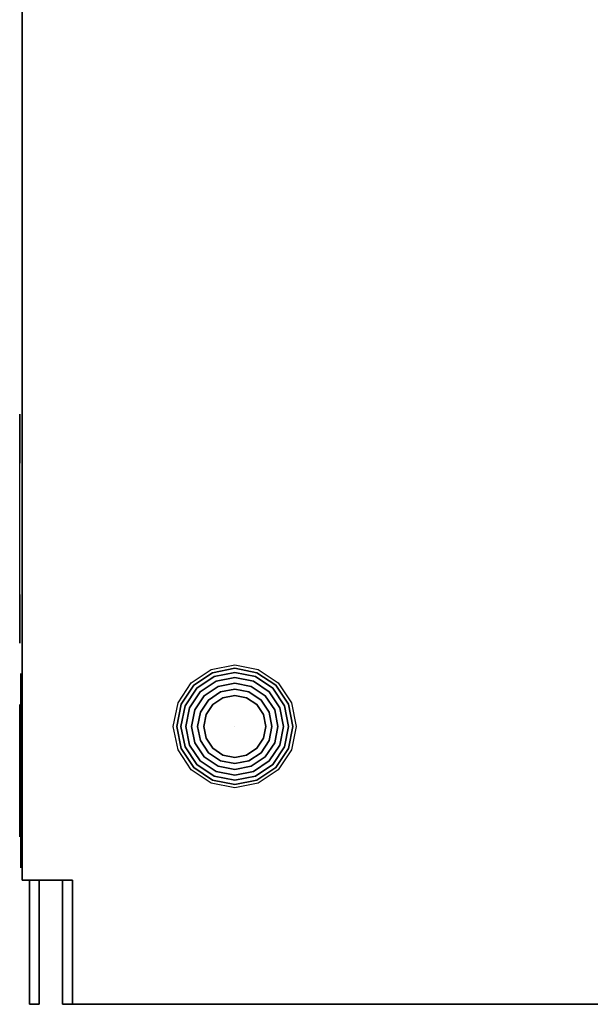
# Model space of a CAD drawing. Header units: millimetres. Extents: x -399 to 408, y -383 to 469.
# Tile 1 of 16: x -399 to -169, y -382 to 15. Entities that reach past the tile are written whole.
import ezdxf

# ---------------------------------------------------------------- set-up
doc = ezdxf.new("R2010")
doc.units = ezdxf.units.MM
doc.layers.add('KF_SEQ_10_B_SPEAKDETAIL', color=250, linetype='Continuous')
doc.layers.add('KF_SEQ_10_B_SPEAKER', color=253, linetype='Continuous')

# ---------------------------------------------------------------- blocks, each defined once
blk = doc.blocks.new('KF_SEQ_10_B')
at = {"layer": 'KF_SEQ_10_B_SPEAKDETAIL', "color": 252}
for points, invisible_edges in [([(-399, -144.21, 120.23), (-399, -144.42, 124.54), (-399, -148.26, 126.31), (-399, -150.49, 124.07)], 14), ([(-399, -145.43, 116.09), (-399, -144.21, 120.23), (-399, -150.49, 124.07), (-399, -152.72, 121.84)], 14), ([(-399, -144.21, 189.77), (-399, -145.43, 193.91), (-399, -152.72, 188.16), (-399, -150.49, 185.93)], 14), ([(-399, -144.42, 185.46), (-399, -144.21, 189.77), (-399, -150.49, 185.93), (-399, -148.26, 183.69)], 14), ([(-399, -144.21, -189.77), (-399, -144.42, -185.46), (-399, -148.26, -183.69), (-399, -150.49, -185.93)], 14), ([(-399, -145.43, -193.91), (-399, -144.21, -189.77), (-399, -150.49, -185.93), (-399, -152.72, -188.16)], 14), ([(-399, -144.21, -120.23), (-399, -145.43, -116.09), (-399, -152.72, -121.84), (-399, -150.49, -124.07)], 14), ([(-399, -144.42, -124.54), (-399, -144.21, -120.23), (-399, -150.49, -124.07), (-399, -148.26, -126.31)], 14), ([(-399, -144.42, 124.54), (-399, -146.02, 128.54), (-399, -146.02, 128.54), (-399, -148.26, 126.31)], 14), ([(-399, -146.02, 181.46), (-399, -144.42, 185.46), (-399, -148.26, 183.69), (-399, -146.02, 181.46)], 14), ([(-399, -144.42, -185.46), (-399, -146.02, -181.46), (-399, -146.02, -181.46), (-399, -148.26, -183.69)], 14), ([(-399, -146.02, -128.54), (-399, -144.42, -124.54), (-399, -148.26, -126.31), (-399, -146.02, -128.54)], 14), ([(-399, -147.93, 112.57), (-399, -145.43, 116.09), (-399, -152.72, 121.84), (-399, -154.96, 119.6)], 14), ([(-399, -145.43, 193.91), (-399, -147.93, 197.43), (-399, -154.96, 190.4), (-399, -152.72, 188.16)], 14), ([(-399, -147.93, -197.43), (-399, -145.43, -193.91), (-399, -152.72, -188.16), (-399, -154.96, -190.4)], 14), ([(-399, -145.43, -116.09), (-399, -147.93, -112.57), (-399, -154.96, -119.6), (-399, -152.72, -121.84)], 14), ([(-399, -170.22, 113.24), (-399, -163.89, 110.67), (-399, -146.02, 128.54), (-399, -157.11, 128.54)], 14), ([(-399, -170.22, 196.76), (-399, -163.89, 199.33), (-399, -146.02, 181.46), (-399, -157.11, 181.46)], 14), ([(-399, -234.68, 128.54), (-399, -232.11, 134.87), (-399, -148.59, 134.87), (-399, -146.02, 128.54)], 10), ([(-399, -232.11, 175.13), (-399, -234.68, 181.46), (-399, -146.02, 181.46), (-399, -148.59, 175.13)], 10), ([(-399, -170.22, -196.76), (-399, -163.89, -199.33), (-399, -146.02, -181.46), (-399, -157.11, -181.46)], 14), ([(-399, -170.22, -113.24), (-399, -163.89, -110.67), (-399, -146.02, -128.54), (-399, -157.11, -128.54)], 14), ([(-399, -234.68, -181.46), (-399, -232.11, -175.13), (-399, -148.59, -175.13), (-399, -146.02, -181.46)], 10), ([(-399, -232.11, -134.87), (-399, -234.68, -128.54), (-399, -146.02, -128.54), (-399, -148.59, -134.87)], 10), ([(-399, -151.44, 110.07), (-399, -147.93, 112.57), (-399, -154.96, 119.6), (-399, -157.19, 117.37)], 14), ([(-399, -147.93, 197.43), (-399, -151.44, 199.93), (-399, -157.19, 192.63), (-399, -154.96, 190.4)], 14), ([(-399, -151.44, -199.93), (-399, -147.93, -197.43), (-399, -154.96, -190.4), (-399, -157.19, -192.63)], 14), ([(-399, -147.93, -112.57), (-399, -151.44, -110.07), (-399, -157.19, -117.37), (-399, -154.96, -119.6)], 14), ([(-399, -232.11, 134.87), (-399, -230.25, 141.44), (-399, -150.45, 141.44), (-399, -148.59, 134.87)], 10), ([(-399, -230.25, 168.56), (-399, -232.11, 175.13), (-399, -148.59, 175.13), (-399, -150.45, 168.56)], 10), ([(-399, -232.11, -175.13), (-399, -230.25, -168.56), (-399, -150.45, -168.56), (-399, -148.59, -175.13)], 10), ([(-399, -230.25, -141.44), (-399, -232.11, -134.87), (-399, -148.59, -134.87), (-399, -150.45, -141.44)], 10), ([(-399, -230.25, 141.44), (-399, -229.13, 148.18), (-399, -151.58, 148.18), (-399, -150.45, 141.44)], 10), ([(-399, -229.13, 161.82), (-399, -230.25, 168.56), (-399, -150.45, 168.56), (-399, -151.58, 161.82)], 10), ([(-399, -230.25, -168.56), (-399, -229.13, -161.82), (-399, -151.58, -161.82), (-399, -150.45, -168.56)], 10), ([(-399, -229.13, -148.18), (-399, -230.25, -141.44), (-399, -150.45, -141.44), (-399, -151.58, -148.18)], 10), ([(-399, -155.58, 108.86), (-399, -151.44, 110.07), (-399, -157.19, 117.37), (-399, -159.43, 115.14)], 14), ([(-399, -151.44, 199.93), (-399, -155.58, 201.14), (-399, -159.43, 194.86), (-399, -157.19, 192.63)], 14), ([(-399, -155.58, -201.14), (-399, -151.44, -199.93), (-399, -157.19, -192.63), (-399, -159.43, -194.86)], 14), ([(-399, -151.44, -110.07), (-399, -155.58, -108.86), (-399, -159.43, -115.14), (-399, -157.19, -117.37)], 14), ([(-399, -228.75, 155), (-399, -229.13, 161.82), (-399, -151.58, 161.82), (-399, -151.95, 155)], 10), ([(-399, -229.13, 148.18), (-399, -228.75, 155), (-399, -151.95, 155), (-399, -151.58, 148.18)], 10), ([(-399, -228.75, -155), (-399, -229.13, -148.18), (-399, -151.58, -148.18), (-399, -151.95, -155)], 10), ([(-399, -229.13, -161.82), (-399, -228.75, -155), (-399, -151.95, -155), (-399, -151.58, -161.82)], 10), ([(-399, -159.89, 109.06), (-399, -155.58, 108.86), (-399, -159.43, 115.14), (-399, -161.66, 112.9)], 14), ([(-399, -155.58, 201.14), (-399, -159.89, 200.94), (-399, -161.66, 197.1), (-399, -159.43, 194.86)], 14), ([(-399, -159.89, -200.94), (-399, -155.58, -201.14), (-399, -159.43, -194.86), (-399, -161.66, -197.1)], 14), ([(-399, -155.58, -108.86), (-399, -159.89, -109.06), (-399, -161.66, -112.9), (-399, -159.43, -115.14)], 14), ([(-399, -176.8, 115.1), (-399, -170.22, 113.24), (-399, -157.11, 128.54), (-399, -168.19, 128.54)], 14), ([(-399, -176.8, 194.9), (-399, -170.22, 196.76), (-399, -157.11, 181.46), (-399, -168.19, 181.46)], 14), ([(-399, -176.8, -194.9), (-399, -170.22, -196.76), (-399, -157.11, -181.46), (-399, -168.19, -181.46)], 14), ([(-399, -176.8, -115.1), (-399, -170.22, -113.24), (-399, -157.11, -128.54), (-399, -168.19, -128.54)], 14), ([(-399, -163.89, 110.67), (-399, -159.89, 109.06), (-399, -161.66, 112.9), (-399, -163.89, 110.67)], 14), ([(-399, -159.89, 200.94), (-399, -163.89, 199.33), (-399, -163.89, 199.33), (-399, -161.66, 197.1)], 14), ([(-399, -163.89, -199.33), (-399, -159.89, -200.94), (-399, -161.66, -197.1), (-399, -163.89, -199.33)], 14), ([(-399, -159.89, -109.06), (-399, -163.89, -110.67), (-399, -163.89, -110.67), (-399, -161.66, -112.9)], 14), ([(-399, -183.53, 116.22), (-399, -176.8, 115.1), (-399, -168.19, 128.54), (-399, -179.27, 128.54)], 14), ([(-399, -183.53, 193.78), (-399, -176.8, 194.9), (-399, -168.19, 181.46), (-399, -179.27, 181.46)], 14), ([(-399, -183.53, -193.78), (-399, -176.8, -194.9), (-399, -168.19, -181.46), (-399, -179.27, -181.46)], 14), ([(-399, -183.53, -116.22), (-399, -176.8, -115.1), (-399, -168.19, -128.54), (-399, -179.27, -128.54)], 14), ([(-399, -190.35, 116.6), (-399, -183.53, 116.22), (-399, -179.27, 128.54), (-399, -190.35, 128.54)], 14), ([(-399, -190.35, 193.4), (-399, -183.53, 193.78), (-399, -179.27, 181.46), (-399, -190.35, 181.46)], 14), ([(-399, -190.35, -193.4), (-399, -183.53, -193.78), (-399, -179.27, -181.46), (-399, -190.35, -181.46)], 14), ([(-399, -190.35, -116.6), (-399, -183.53, -116.22), (-399, -179.27, -128.54), (-399, -190.35, -128.54)], 14), ([(-399, -197.17, 116.22), (-399, -190.35, 116.6), (-399, -190.35, 128.54), (-399, -201.44, 128.54)], 14), ([(-399, -197.17, 193.78), (-399, -190.35, 193.4), (-399, -190.35, 181.46), (-399, -201.44, 181.46)], 14), ([(-399, -197.17, -193.78), (-399, -190.35, -193.4), (-399, -190.35, -181.46), (-399, -201.44, -181.46)], 14), ([(-399, -197.17, -116.22), (-399, -190.35, -116.6), (-399, -190.35, -128.54), (-399, -201.44, -128.54)], 14), ([(-399, -203.91, 115.1), (-399, -197.17, 116.22), (-399, -201.44, 128.54), (-399, -212.52, 128.54)], 14), ([(-399, -203.91, 194.9), (-399, -197.17, 193.78), (-399, -201.44, 181.46), (-399, -212.52, 181.46)], 14), ([(-399, -203.91, -194.9), (-399, -197.17, -193.78), (-399, -201.44, -181.46), (-399, -212.52, -181.46)], 14), ([(-399, -203.91, -115.1), (-399, -197.17, -116.22), (-399, -201.44, -128.54), (-399, -212.52, -128.54)], 14), ([(-399, -210.49, 113.24), (-399, -203.91, 115.1), (-399, -212.52, 128.54), (-399, -223.6, 128.54)], 14), ([(-399, -210.49, 196.76), (-399, -203.91, 194.9), (-399, -212.52, 181.46), (-399, -223.6, 181.46)], 14), ([(-399, -210.49, -196.76), (-399, -203.91, -194.9), (-399, -212.52, -181.46), (-399, -223.6, -181.46)], 14), ([(-399, -210.49, -113.24), (-399, -203.91, -115.1), (-399, -212.52, -128.54), (-399, -223.6, -128.54)], 14), ([(-399, -216.82, 110.67), (-399, -210.49, 113.24), (-399, -223.6, 128.54), (-399, -234.68, 128.54)], 14), ([(-399, -216.82, 199.33), (-399, -210.49, 196.76), (-399, -223.6, 181.46), (-399, -234.68, 181.46)], 14), ([(-399, -216.82, -199.33), (-399, -210.49, -196.76), (-399, -223.6, -181.46), (-399, -234.68, -181.46)], 14), ([(-399, -216.82, -110.67), (-399, -210.49, -113.24), (-399, -223.6, -128.54), (-399, -234.68, -128.54)], 14), ([(-399, -220.82, 109.06), (-399, -216.82, 110.67), (-399, -216.82, 110.67), (-399, -219.05, 112.9)], 14), ([(-399, -216.82, 199.33), (-399, -220.82, 200.94), (-399, -219.05, 197.1), (-399, -216.82, 199.33)], 14), ([(-399, -220.82, -200.94), (-399, -216.82, -199.33), (-399, -216.82, -199.33), (-399, -219.05, -197.1)], 14), ([(-399, -216.82, -110.67), (-399, -220.82, -109.06), (-399, -219.05, -112.9), (-399, -216.82, -110.67)], 14), ([(-399, -225.13, 108.86), (-399, -220.82, 109.06), (-399, -219.05, 112.9), (-399, -221.28, 115.14)], 14), ([(-399, -220.82, 200.94), (-399, -225.13, 201.14), (-399, -221.28, 194.86), (-399, -219.05, 197.1)], 14), ([(-399, -225.13, -201.14), (-399, -220.82, -200.94), (-399, -219.05, -197.1), (-399, -221.28, -194.86)], 14), ([(-399, -220.82, -109.06), (-399, -225.13, -108.86), (-399, -221.28, -115.14), (-399, -219.05, -112.9)], 14), ([(-399, -229.27, 110.07), (-399, -225.13, 108.86), (-399, -221.28, 115.14), (-399, -223.52, 117.37)], 14), ([(-399, -225.13, 201.14), (-399, -229.27, 199.93), (-399, -223.52, 192.63), (-399, -221.28, 194.86)], 14), ([(-399, -229.27, -199.93), (-399, -225.13, -201.14), (-399, -221.28, -194.86), (-399, -223.52, -192.63)], 14), ([(-399, -225.13, -108.86), (-399, -229.27, -110.07), (-399, -223.52, -117.37), (-399, -221.28, -115.14)], 14), ([(-399, -232.78, 112.57), (-399, -229.27, 110.07), (-399, -223.52, 117.37), (-399, -225.75, 119.6)], 14), ([(-399, -229.27, 199.93), (-399, -232.78, 197.43), (-399, -225.75, 190.4), (-399, -223.52, 192.63)], 14), ([(-399, -232.78, -197.43), (-399, -229.27, -199.93), (-399, -223.52, -192.63), (-399, -225.75, -190.4)], 14), ([(-399, -229.27, -110.07), (-399, -232.78, -112.57), (-399, -225.75, -119.6), (-399, -223.52, -117.37)], 14), ([(-399, -235.28, 116.09), (-399, -232.78, 112.57), (-399, -225.75, 119.6), (-399, -227.98, 121.84)], 14), ([(-399, -232.78, 197.43), (-399, -235.28, 193.91), (-399, -227.98, 188.16), (-399, -225.75, 190.4)], 14), ([(-399, -235.28, -193.91), (-399, -232.78, -197.43), (-399, -225.75, -190.4), (-399, -227.98, -188.16)], 14), ([(-399, -232.78, -112.57), (-399, -235.28, -116.09), (-399, -227.98, -121.84), (-399, -225.75, -119.6)], 14), ([(-399, -236.5, 120.23), (-399, -235.28, 116.09), (-399, -227.98, 121.84), (-399, -230.22, 124.07)], 14), ([(-399, -235.28, 193.91), (-399, -236.5, 189.77), (-399, -230.22, 185.93), (-399, -227.98, 188.16)], 14), ([(-399, -236.5, -189.77), (-399, -235.28, -193.91), (-399, -227.98, -188.16), (-399, -230.22, -185.93)], 14), ([(-399, -235.28, -116.09), (-399, -236.5, -120.23), (-399, -230.22, -124.07), (-399, -227.98, -121.84)], 14), ([(-399, -236.29, 124.54), (-399, -236.5, 120.23), (-399, -230.22, 124.07), (-399, -232.45, 126.31)], 14), ([(-399, -236.5, 189.77), (-399, -236.29, 185.46), (-399, -232.45, 183.69), (-399, -230.22, 185.93)], 14), ([(-399, -236.29, -185.46), (-399, -236.5, -189.77), (-399, -230.22, -185.93), (-399, -232.45, -183.69)], 14), ([(-399, -236.5, -120.23), (-399, -236.29, -124.54), (-399, -232.45, -126.31), (-399, -230.22, -124.07)], 14), ([(-399, -234.68, 128.54), (-399, -236.29, 124.54), (-399, -232.45, 126.31), (-399, -234.68, 128.54)], 14), ([(-399, -236.29, 185.46), (-399, -234.68, 181.46), (-399, -234.68, 181.46), (-399, -232.45, 183.69)], 14), ([(-399, -234.68, -181.46), (-399, -236.29, -185.46), (-399, -232.45, -183.69), (-399, -234.68, -181.46)], 14), ([(-399, -236.29, -124.54), (-399, -234.68, -128.54), (-399, -234.68, -128.54), (-399, -232.45, -126.31)], 14), ([(-398.5, -249.21, 159.37), (-398.5, -249.21, 150.62), (-398.5, -248.69, 154.99)], 5), ([(-398.5, -249.21, -150.62), (-398.5, -249.21, -159.37), (-398.5, -248.69, -154.99)], 5), ([(-398.5, -250.74, 163.5), (-398.5, -250.74, 146.48), (-398.5, -249.21, 150.62), (-398.5, -249.21, 159.37)], 5), ([(-398.5, -250.74, -146.48), (-398.5, -250.74, -163.5), (-398.5, -249.21, -159.37), (-398.5, -249.21, -150.62)], 5), ([(-398.5, -252.83, 167.39), (-398.5, -252.83, 142.59), (-398.5, -250.74, 146.48), (-398.5, -250.74, 163.5)], 5), ([(-398.5, -252.83, -142.59), (-398.5, -252.83, -167.39), (-398.5, -250.74, -163.5), (-398.5, -250.74, -146.48)], 5), ([(-398.5, -255.33, 171.03), (-398.5, -255.33, 138.95), (-398.5, -252.83, 142.59), (-398.5, -252.83, 167.39)], 5), ([(-398.5, -255.33, -138.95), (-398.5, -255.33, -171.03), (-398.5, -252.83, -167.39), (-398.5, -252.83, -142.59)], 5), ([(-398.5, -258.2, 174.38), (-398.5, -258.2, 135.6), (-398.5, -255.33, 138.95), (-398.5, -255.33, 171.03)], 5), ([(-398.5, -258.2, -135.6), (-398.5, -258.2, -174.38), (-398.5, -255.33, -171.03), (-398.5, -255.33, -138.95)], 5), ([(-398.5, -261.42, 177.41), (-398.5, -261.42, 132.58), (-398.5, -258.2, 135.6), (-398.5, -258.2, 174.38)], 5), ([(-398.5, -261.42, -132.58), (-398.5, -261.42, -177.41), (-398.5, -258.2, -174.38), (-398.5, -258.2, -135.6)], 5), ([(-398.5, -264.94, 180.07), (-398.5, -264.94, 129.92), (-398.5, -261.42, 132.58), (-398.5, -261.42, 177.41)], 5), ([(-398.5, -264.94, -129.92), (-398.5, -264.94, -180.07), (-398.5, -261.42, -177.41), (-398.5, -261.42, -132.58)], 5), ([(-398.5, -268.73, 182.33), (-398.5, -268.73, 127.65), (-398.5, -264.94, 129.92), (-398.5, -264.94, 180.07)], 5), ([(-398.5, -268.73, -127.65), (-398.5, -268.73, -182.33), (-398.5, -264.94, -180.07), (-398.5, -264.94, -129.92)], 5), ([(-398.5, -272.74, 184.17), (-398.5, -272.74, 125.81), (-398.5, -268.73, 127.65), (-398.5, -268.73, 182.33)], 5), ([(-398.5, -272.74, -125.81), (-398.5, -272.74, -184.17), (-398.5, -268.73, -182.33), (-398.5, -268.73, -127.65)], 5), ([(-398.5, -276.93, 185.58), (-398.5, -276.93, 124.41), (-398.5, -272.74, 125.81), (-398.5, -272.74, 184.17)], 5), ([(-398.5, -276.93, -124.41), (-398.5, -276.93, -185.58), (-398.5, -272.74, -184.17), (-398.5, -272.74, -125.81)], 5), ([(-398.5, -281.24, 186.52), (-398.5, -281.24, 123.46), (-398.5, -276.93, 124.41), (-398.5, -276.93, 185.58)], 5), ([(-398.5, -281.24, -123.46), (-398.5, -281.24, -186.52), (-398.5, -276.93, -185.58), (-398.5, -276.93, -124.41)], 5), ([(-398.5, -285.63, 187), (-398.5, -285.63, 122.99), (-398.5, -281.24, 123.46), (-398.5, -281.24, 186.52)], 5), ([(-398.5, -285.63, -122.99), (-398.5, -285.63, -187), (-398.5, -281.24, -186.52), (-398.5, -281.24, -123.46)], 5), ([(-398.5, -290.05, 187), (-398.5, -290.05, 122.99), (-398.5, -285.63, 122.99), (-398.5, -285.63, 187)], 5), ([(-398.5, -290.05, -122.99), (-398.5, -290.05, -187), (-398.5, -285.63, -187), (-398.5, -285.63, -122.99)], 5), ([(-398.5, -294.43, 186.52), (-398.5, -294.43, 123.46), (-398.5, -290.05, 122.99), (-398.5, -290.05, 187)], 5), ([(-398.5, -294.43, -123.46), (-398.5, -294.43, -186.52), (-398.5, -290.05, -187), (-398.5, -290.05, -122.99)], 5), ([(-398.5, -298.75, 185.58), (-398.5, -298.75, 124.41), (-398.5, -294.43, 123.46), (-398.5, -294.43, 186.52)], 5), ([(-398.5, -298.75, -124.41), (-398.5, -298.75, -185.58), (-398.5, -294.43, -186.52), (-398.5, -294.43, -123.46)], 5), ([(-398.5, -302.93, 184.17), (-398.5, -302.93, 125.81), (-398.5, -298.75, 124.41), (-398.5, -298.75, 185.58)], 5), ([(-398.5, -302.93, -125.81), (-398.5, -302.93, -184.17), (-398.5, -298.75, -185.58), (-398.5, -298.75, -124.41)], 5), ([(-398.5, -306.94, 182.33), (-398.5, -306.94, 127.65), (-398.5, -302.93, 125.81), (-398.5, -302.93, 184.17)], 5), ([(-398.5, -306.94, -127.65), (-398.5, -306.94, -182.33), (-398.5, -302.93, -184.17), (-398.5, -302.93, -125.81)], 5), ([(-398.5, -310.73, 180.07), (-398.5, -310.73, 129.92), (-398.5, -306.94, 127.65), (-398.5, -306.94, 182.33)], 5), ([(-398.5, -310.73, -129.92), (-398.5, -310.73, -180.07), (-398.5, -306.94, -182.33), (-398.5, -306.94, -127.65)], 5), ([(-398.5, -314.26, 177.41), (-398.5, -314.26, 132.58), (-398.5, -310.73, 129.92), (-398.5, -310.73, 180.07)], 5), ([(-398.5, -314.26, -132.58), (-398.5, -314.26, -177.41), (-398.5, -310.73, -180.07), (-398.5, -310.73, -129.92)], 5), ([(-398.5, -317.48, 174.38), (-398.5, -317.48, 135.6), (-398.5, -314.26, 132.58), (-398.5, -314.26, 177.41)], 5), ([(-398.5, -317.48, -135.6), (-398.5, -317.48, -174.38), (-398.5, -314.26, -177.41), (-398.5, -314.26, -132.58)], 5), ([(-398.5, -320.35, 171.03), (-398.5, -320.35, 138.95), (-398.5, -317.48, 135.6), (-398.5, -317.48, 174.38)], 5), ([(-398.5, -320.35, -138.95), (-398.5, -320.35, -171.03), (-398.5, -317.48, -174.38), (-398.5, -317.48, -135.6)], 5), ([(-398.5, -322.85, 167.39), (-398.5, -322.85, 142.59), (-398.5, -320.35, 138.95), (-398.5, -320.35, 171.03)], 5), ([(-398.5, -322.85, -142.59), (-398.5, -322.85, -167.39), (-398.5, -320.35, -171.03), (-398.5, -320.35, -138.95)], 5), ([(-398.5, -324.94, 163.5), (-398.5, -324.94, 146.48), (-398.5, -322.85, 142.59), (-398.5, -322.85, 167.39)], 5), ([(-398.5, -324.94, -146.48), (-398.5, -324.94, -163.5), (-398.5, -322.85, -167.39), (-398.5, -322.85, -142.59)], 5), ([(-398.5, -326.46, 159.37), (-398.5, -326.46, 150.62), (-398.5, -324.94, 146.48), (-398.5, -324.94, 163.5)], 5), ([(-398.5, -326.46, -150.62), (-398.5, -326.46, -159.37), (-398.5, -324.94, -163.5), (-398.5, -324.94, -146.48)], 5), ([(-398.5, -326.99, 154.99), (-398.5, -326.46, 150.62), (-398.5, -326.46, 159.37)], 2), ([(-398.5, -326.99, -154.99), (-398.5, -326.46, -159.37), (-398.5, -326.46, -150.62)], 2)]:
    blk.add_3dface(points, dxfattribs=dict(at, invisible_edges=invisible_edges))
at = {"layer": 'KF_SEQ_10_B_SPEAKDETAIL'}
for points, invisible_edges in [([(-321.77, -247.13, -235), (-312.3, -245.24, -235), (-312.3, -246.59, -237.13), (-321.26, -248.37, -237.13)], 10), ([(-312.3, -245.24, -235), (-302.83, -247.13, -235), (-303.34, -248.37, -237.13), (-312.3, -246.59, -237.13)], 10), ([(-329.81, -252.49, -235), (-321.77, -247.13, -235), (-321.26, -248.37, -237.13), (-328.85, -253.45, -237.13)], 10), ([(-328.85, -253.45, -237.13), (-321.26, -248.37, -237.13), (-320.6, -249.95, -238.97), (-327.65, -254.65, -238.97)], 10), ([(-327.65, -254.65, -238.97), (-320.6, -249.95, -238.97), (-319.83, -251.81, -240.48), (-326.22, -256.08, -240.48)], 10), ([(-321.26, -248.37, -237.13), (-312.3, -246.59, -237.13), (-312.3, -248.3, -238.97), (-320.6, -249.95, -238.97)], 10), ([(-320.6, -249.95, -238.97), (-312.3, -248.3, -238.97), (-312.3, -250.32, -240.48), (-319.83, -251.81, -240.48)], 10), ([(-312.3, -246.59, -237.13), (-303.34, -248.37, -237.13), (-304, -249.95, -238.97), (-312.3, -248.3, -238.97)], 10), ([(-312.3, -248.3, -238.97), (-304, -249.95, -238.97), (-304.77, -251.81, -240.48), (-312.3, -250.32, -240.48)], 10), ([(-304, -249.95, -238.97), (-296.95, -254.65, -238.97), (-298.38, -256.08, -240.48), (-304.77, -251.81, -240.48)], 10), ([(-303.34, -248.37, -237.13), (-295.75, -253.45, -237.13), (-296.95, -254.65, -238.97), (-304, -249.95, -238.97)], 10), ([(-302.83, -247.13, -235), (-294.79, -252.49, -235), (-295.75, -253.45, -237.13), (-303.34, -248.37, -237.13)], 10), ([(-335.17, -260.53, -235), (-329.81, -252.49, -235), (-328.85, -253.45, -237.13), (-333.93, -261.04, -237.13)], 10), ([(-333.93, -261.04, -237.13), (-328.85, -253.45, -237.13), (-327.65, -254.65, -238.97), (-332.35, -261.7, -238.97)], 10), ([(-326.22, -256.08, -240.48), (-319.83, -251.81, -240.48), (-318.97, -253.9, -241.59), (-324.62, -257.68, -241.59)], 10), ([(-324.62, -257.68, -241.59), (-318.97, -253.9, -241.59), (-318.04, -256.14, -242.27), (-322.91, -259.39, -242.27)], 10), ([(-319.83, -251.81, -240.48), (-312.3, -250.32, -240.48), (-312.3, -252.57, -241.59), (-318.97, -253.9, -241.59)], 10), ([(-318.97, -253.9, -241.59), (-312.3, -252.57, -241.59), (-312.3, -254.99, -242.27), (-318.04, -256.14, -242.27)], 10), ([(-312.3, -250.32, -240.48), (-304.77, -251.81, -240.48), (-305.63, -253.9, -241.59), (-312.3, -252.57, -241.59)], 10), ([(-312.3, -252.57, -241.59), (-305.63, -253.9, -241.59), (-306.56, -256.14, -242.27), (-312.3, -254.99, -242.27)], 10), ([(-305.63, -253.9, -241.59), (-299.98, -257.68, -241.59), (-301.69, -259.39, -242.27), (-306.56, -256.14, -242.27)], 10), ([(-304.77, -251.81, -240.48), (-298.38, -256.08, -240.48), (-299.98, -257.68, -241.59), (-305.63, -253.9, -241.59)], 10), ([(-295.75, -253.45, -237.13), (-290.67, -261.04, -237.13), (-292.25, -261.7, -238.97), (-296.95, -254.65, -238.97)], 10), ([(-294.79, -252.49, -235), (-289.43, -260.53, -235), (-290.67, -261.04, -237.13), (-295.75, -253.45, -237.13)], 10), ([(-332.35, -261.7, -238.97), (-327.65, -254.65, -238.97), (-326.22, -256.08, -240.48), (-330.49, -262.47, -240.48)], 10), ([(-330.49, -262.47, -240.48), (-326.22, -256.08, -240.48), (-324.62, -257.68, -241.59), (-328.4, -263.33, -241.59)], 10), ([(-328.4, -263.33, -241.59), (-324.62, -257.68, -241.59), (-322.91, -259.39, -242.27), (-326.16, -264.26, -242.27)], 10), ([(-322.91, -259.39, -242.27), (-318.04, -256.14, -242.27), (-317.08, -258.45, -242.5), (-321.14, -261.16, -242.5)], 10), ([(-318.04, -256.14, -242.27), (-312.3, -254.99, -242.27), (-312.3, -257.5, -242.5), (-317.08, -258.45, -242.5)], 10), ([(-317.08, -258.45, -242.5), (-312.3, -257.5, -242.5), (-312.3, -270, -242.5)], 10), ([(-312.3, -254.99, -242.27), (-306.56, -256.14, -242.27), (-307.52, -258.45, -242.5), (-312.3, -257.5, -242.5)], 10), ([(-312.3, -257.5, -242.5), (-307.52, -258.45, -242.5), (-312.3, -270, -242.5)], 10), ([(-306.56, -256.14, -242.27), (-301.69, -259.39, -242.27), (-303.46, -261.16, -242.5), (-307.52, -258.45, -242.5)], 10), ([(-299.98, -257.68, -241.59), (-296.2, -263.33, -241.59), (-298.44, -264.26, -242.27), (-301.69, -259.39, -242.27)], 10), ([(-298.38, -256.08, -240.48), (-294.11, -262.47, -240.48), (-296.2, -263.33, -241.59), (-299.98, -257.68, -241.59)], 10), ([(-296.95, -254.65, -238.97), (-292.25, -261.7, -238.97), (-294.11, -262.47, -240.48), (-298.38, -256.08, -240.48)], 10), ([(-399, -261.84, 157.74), (-399, -261.84, 152.25), (-399, -261.19, 154.99)], 5), ([(-399, -261.84, -152.25), (-399, -261.84, -157.74), (-399, -261.19, -154.99)], 5), ([(-399, -263.14, 160.27), (-399, -263.14, 149.71), (-399, -261.84, 152.25), (-399, -261.84, 157.74)], 5), ([(-399, -263.14, -149.71), (-399, -263.14, -160.27), (-399, -261.84, -157.74), (-399, -261.84, -152.25)], 5), ([(-337.06, -270, -235), (-335.17, -260.53, -235), (-333.93, -261.04, -237.13), (-335.71, -270, -237.13)], 10), ([(-335.71, -270, -237.13), (-333.93, -261.04, -237.13), (-332.35, -261.7, -238.97), (-334, -270, -238.97)], 10), ([(-334, -270, -238.97), (-332.35, -261.7, -238.97), (-330.49, -262.47, -240.48), (-331.98, -270, -240.48)], 10), ([(-326.16, -264.26, -242.27), (-322.91, -259.39, -242.27), (-321.14, -261.16, -242.5), (-323.85, -265.22, -242.5)], 10), ([(-323.85, -265.22, -242.5), (-321.14, -261.16, -242.5), (-312.3, -270, -242.5)], 10), ([(-321.14, -261.16, -242.5), (-317.08, -258.45, -242.5), (-312.3, -270, -242.5)], 10), ([(-307.52, -258.45, -242.5), (-303.46, -261.16, -242.5), (-312.3, -270, -242.5)], 10), ([(-303.46, -261.16, -242.5), (-300.75, -265.22, -242.5), (-312.3, -270, -242.5)], 10), ([(-301.69, -259.39, -242.27), (-298.44, -264.26, -242.27), (-300.75, -265.22, -242.5), (-303.46, -261.16, -242.5)], 10), ([(-292.25, -261.7, -238.97), (-290.6, -270, -238.97), (-292.62, -270, -240.48), (-294.11, -262.47, -240.48)], 10), ([(-290.67, -261.04, -237.13), (-288.89, -270, -237.13), (-290.6, -270, -238.97), (-292.25, -261.7, -238.97)], 10), ([(-289.43, -260.53, -235), (-287.54, -270, -235), (-288.89, -270, -237.13), (-290.67, -261.04, -237.13)], 10), ([(-399, -264.68, 162.66), (-399, -264.68, 147.32), (-399, -263.14, 149.71), (-399, -263.14, 160.27)], 5), ([(-399, -264.68, -147.32), (-399, -264.68, -162.66), (-399, -263.14, -160.27), (-399, -263.14, -149.71)], 5), ([(-399, -266.45, 164.89), (-399, -266.45, 145.1), (-399, -264.68, 147.32), (-399, -264.68, 162.66)], 5), ([(-399, -266.45, -145.1), (-399, -266.45, -164.89), (-399, -264.68, -162.66), (-399, -264.68, -147.32)], 5), ([(-331.98, -270, -240.48), (-330.49, -262.47, -240.48), (-328.4, -263.33, -241.59), (-329.73, -270, -241.59)], 10), ([(-329.73, -270, -241.59), (-328.4, -263.33, -241.59), (-326.16, -264.26, -242.27), (-327.31, -270, -242.27)], 10), ([(-327.31, -270, -242.27), (-326.16, -264.26, -242.27), (-323.85, -265.22, -242.5), (-324.8, -270, -242.5)], 10), ([(-324.8, -270, -242.5), (-323.85, -265.22, -242.5), (-312.3, -270, -242.5)], 10), ([(-300.75, -265.22, -242.5), (-299.8, -270, -242.5), (-312.3, -270, -242.5)], 10), ([(-298.44, -264.26, -242.27), (-297.29, -270, -242.27), (-299.8, -270, -242.5), (-300.75, -265.22, -242.5)], 10), ([(-296.2, -263.33, -241.59), (-294.87, -270, -241.59), (-297.29, -270, -242.27), (-298.44, -264.26, -242.27)], 10), ([(-294.11, -262.47, -240.48), (-292.62, -270, -240.48), (-294.87, -270, -241.59), (-296.2, -263.33, -241.59)], 10), ([(-399, -268.43, 166.93), (-399, -268.43, 143.06), (-399, -266.45, 145.1), (-399, -266.45, 164.89)], 5), ([(-399, -268.43, -143.06), (-399, -268.43, -166.93), (-399, -266.45, -164.89), (-399, -266.45, -145.1)], 5), ([(-399, -270.61, 168.76), (-399, -270.61, 141.23), (-399, -268.43, 143.06), (-399, -268.43, 166.93)], 5), ([(-399, -270.61, -141.23), (-399, -270.61, -168.76), (-399, -268.43, -166.93), (-399, -268.43, -143.06)], 5), ([(-399, -272.96, 170.36), (-399, -272.96, 139.62), (-399, -270.61, 141.23), (-399, -270.61, 168.76)], 5), ([(-399, -272.96, -139.62), (-399, -272.96, -170.36), (-399, -270.61, -168.76), (-399, -270.61, -141.23)], 5), ([(-399, -275.46, 171.73), (-399, -275.46, 138.26), (-399, -272.96, 139.62), (-399, -272.96, 170.36)], 5), ([(-399, -275.46, -138.26), (-399, -275.46, -171.73), (-399, -272.96, -170.36), (-399, -272.96, -139.62)], 5), ([(-335.17, -279.47, -235), (-337.06, -270, -235), (-335.71, -270, -237.13), (-333.93, -278.96, -237.13)], 10), ([(-333.93, -278.96, -237.13), (-335.71, -270, -237.13), (-334, -270, -238.97), (-332.35, -278.3, -238.97)], 10), ([(-332.35, -278.3, -238.97), (-334, -270, -238.97), (-331.98, -270, -240.48), (-330.49, -277.53, -240.48)], 10), ([(-330.49, -277.53, -240.48), (-331.98, -270, -240.48), (-329.73, -270, -241.59), (-328.4, -276.67, -241.59)], 10), ([(-328.4, -276.67, -241.59), (-329.73, -270, -241.59), (-327.31, -270, -242.27), (-326.16, -275.74, -242.27)], 10), ([(-326.16, -275.74, -242.27), (-327.31, -270, -242.27), (-324.8, -270, -242.5), (-323.85, -274.78, -242.5)], 10), ([(-323.85, -274.78, -242.5), (-324.8, -270, -242.5), (-312.3, -270, -242.5)], 10), ([(-321.14, -278.84, -242.5), (-323.85, -274.78, -242.5), (-312.3, -270, -242.5)], 10), ([(-317.08, -281.55, -242.5), (-321.14, -278.84, -242.5), (-312.3, -270, -242.5)], 10), ([(-312.3, -282.5, -242.5), (-317.08, -281.55, -242.5), (-312.3, -270, -242.5)], 10), ([(-299.8, -270, -242.5), (-300.75, -274.78, -242.5), (-312.3, -270, -242.5)], 10), ([(-300.75, -274.78, -242.5), (-303.46, -278.84, -242.5), (-312.3, -270, -242.5)], 10), ([(-303.46, -278.84, -242.5), (-307.52, -281.55, -242.5), (-312.3, -270, -242.5)], 10), ([(-307.52, -281.55, -242.5), (-312.3, -282.5, -242.5), (-312.3, -270, -242.5)], 10), ([(-297.29, -270, -242.27), (-298.44, -275.74, -242.27), (-300.75, -274.78, -242.5), (-299.8, -270, -242.5)], 10), ([(-294.87, -270, -241.59), (-296.2, -276.67, -241.59), (-298.44, -275.74, -242.27), (-297.29, -270, -242.27)], 10), ([(-292.62, -270, -240.48), (-294.11, -277.53, -240.48), (-296.2, -276.67, -241.59), (-294.87, -270, -241.59)], 10), ([(-290.6, -270, -238.97), (-292.25, -278.3, -238.97), (-294.11, -277.53, -240.48), (-292.62, -270, -240.48)], 10), ([(-288.89, -270, -237.13), (-290.67, -278.96, -237.13), (-292.25, -278.3, -238.97), (-290.6, -270, -238.97)], 10), ([(-287.54, -270, -235), (-289.43, -279.47, -235), (-290.67, -278.96, -237.13), (-288.89, -270, -237.13)], 10), ([(-399, -278.08, 172.83), (-399, -278.08, 137.15), (-399, -275.46, 138.26), (-399, -275.46, 171.73)], 5), ([(-399, -278.08, -137.15), (-399, -278.08, -172.83), (-399, -275.46, -171.73), (-399, -275.46, -138.26)], 5), ([(-327.65, -285.35, -238.97), (-332.35, -278.3, -238.97), (-330.49, -277.53, -240.48), (-326.22, -283.92, -240.48)], 10), ([(-326.22, -283.92, -240.48), (-330.49, -277.53, -240.48), (-328.4, -276.67, -241.59), (-324.62, -282.32, -241.59)], 10), ([(-324.62, -282.32, -241.59), (-328.4, -276.67, -241.59), (-326.16, -275.74, -242.27), (-322.91, -280.61, -242.27)], 10), ([(-322.91, -280.61, -242.27), (-326.16, -275.74, -242.27), (-323.85, -274.78, -242.5), (-321.14, -278.84, -242.5)], 10), ([(-298.44, -275.74, -242.27), (-301.69, -280.61, -242.27), (-303.46, -278.84, -242.5), (-300.75, -274.78, -242.5)], 10), ([(-296.2, -276.67, -241.59), (-299.98, -282.32, -241.59), (-301.69, -280.61, -242.27), (-298.44, -275.74, -242.27)], 10), ([(-294.11, -277.53, -240.48), (-298.38, -283.92, -240.48), (-299.98, -282.32, -241.59), (-296.2, -276.67, -241.59)], 10), ([(-292.25, -278.3, -238.97), (-296.95, -285.35, -238.97), (-298.38, -283.92, -240.48), (-294.11, -277.53, -240.48)], 10), ([(-399, -280.8, 173.67), (-399, -280.8, 136.31), (-399, -278.08, 137.15), (-399, -278.08, 172.83)], 5), ([(-399, -280.8, -136.31), (-399, -280.8, -173.67), (-399, -278.08, -172.83), (-399, -278.08, -137.15)], 5), ([(-399, -283.58, 174.24), (-399, -283.58, 135.75), (-399, -280.8, 136.31), (-399, -280.8, 173.67)], 5), ([(-399, -283.58, -135.75), (-399, -283.58, -174.24), (-399, -280.8, -173.67), (-399, -280.8, -136.31)], 5), ([(-329.81, -287.51, -235), (-335.17, -279.47, -235), (-333.93, -278.96, -237.13), (-328.85, -286.55, -237.13)], 10), ([(-328.85, -286.55, -237.13), (-333.93, -278.96, -237.13), (-332.35, -278.3, -238.97), (-327.65, -285.35, -238.97)], 10), ([(-318.97, -286.1, -241.59), (-324.62, -282.32, -241.59), (-322.91, -280.61, -242.27), (-318.04, -283.86, -242.27)], 10), ([(-318.04, -283.86, -242.27), (-322.91, -280.61, -242.27), (-321.14, -278.84, -242.5), (-317.08, -281.55, -242.5)], 10), ([(-312.3, -285.01, -242.27), (-318.04, -283.86, -242.27), (-317.08, -281.55, -242.5), (-312.3, -282.5, -242.5)], 10), ([(-306.56, -283.86, -242.27), (-312.3, -285.01, -242.27), (-312.3, -282.5, -242.5), (-307.52, -281.55, -242.5)], 10), ([(-301.69, -280.61, -242.27), (-306.56, -283.86, -242.27), (-307.52, -281.55, -242.5), (-303.46, -278.84, -242.5)], 10), ([(-299.98, -282.32, -241.59), (-305.63, -286.1, -241.59), (-306.56, -283.86, -242.27), (-301.69, -280.61, -242.27)], 10), ([(-290.67, -278.96, -237.13), (-295.75, -286.55, -237.13), (-296.95, -285.35, -238.97), (-292.25, -278.3, -238.97)], 10), ([(-289.43, -279.47, -235), (-294.79, -287.51, -235), (-295.75, -286.55, -237.13), (-290.67, -278.96, -237.13)], 10), ([(-399, -286.42, 174.52), (-399, -286.42, 135.47), (-399, -283.58, 135.75), (-399, -283.58, 174.24)], 5), ([(-399, -286.42, -135.47), (-399, -286.42, -174.52), (-399, -283.58, -174.24), (-399, -283.58, -135.75)], 5), ([(-321.26, -291.63, -237.13), (-328.85, -286.55, -237.13), (-327.65, -285.35, -238.97), (-320.6, -290.05, -238.97)], 10), ([(-320.6, -290.05, -238.97), (-327.65, -285.35, -238.97), (-326.22, -283.92, -240.48), (-319.83, -288.19, -240.48)], 10), ([(-319.83, -288.19, -240.48), (-326.22, -283.92, -240.48), (-324.62, -282.32, -241.59), (-318.97, -286.1, -241.59)], 10), ([(-312.3, -287.43, -241.59), (-318.97, -286.1, -241.59), (-318.04, -283.86, -242.27), (-312.3, -285.01, -242.27)], 10), ([(-305.63, -286.1, -241.59), (-312.3, -287.43, -241.59), (-312.3, -285.01, -242.27), (-306.56, -283.86, -242.27)], 10), ([(-298.38, -283.92, -240.48), (-304.77, -288.19, -240.48), (-305.63, -286.1, -241.59), (-299.98, -282.32, -241.59)], 10), ([(-296.95, -285.35, -238.97), (-304, -290.05, -238.97), (-304.77, -288.19, -240.48), (-298.38, -283.92, -240.48)], 10), ([(-295.75, -286.55, -237.13), (-303.34, -291.63, -237.13), (-304, -290.05, -238.97), (-296.95, -285.35, -238.97)], 10), ([(-399, -289.26, 174.52), (-399, -289.26, 135.47), (-399, -286.42, 135.47), (-399, -286.42, 174.52)], 5), ([(-399, -289.26, -135.47), (-399, -289.26, -174.52), (-399, -286.42, -174.52), (-399, -286.42, -135.47)], 5), ([(-399, -292.09, 174.24), (-399, -292.09, 135.75), (-399, -289.26, 135.47), (-399, -289.26, 174.52)], 5), ([(-399, -292.09, -135.75), (-399, -292.09, -174.24), (-399, -289.26, -174.52), (-399, -289.26, -135.47)], 5), ([(-321.77, -292.87, -235), (-329.81, -287.51, -235), (-328.85, -286.55, -237.13), (-321.26, -291.63, -237.13)], 10), ([(-312.3, -291.7, -238.97), (-320.6, -290.05, -238.97), (-319.83, -288.19, -240.48), (-312.3, -289.68, -240.48)], 10), ([(-312.3, -289.68, -240.48), (-319.83, -288.19, -240.48), (-318.97, -286.1, -241.59), (-312.3, -287.43, -241.59)], 10), ([(-304.77, -288.19, -240.48), (-312.3, -289.68, -240.48), (-312.3, -287.43, -241.59), (-305.63, -286.1, -241.59)], 10), ([(-304, -290.05, -238.97), (-312.3, -291.7, -238.97), (-312.3, -289.68, -240.48), (-304.77, -288.19, -240.48)], 10), ([(-294.79, -287.51, -235), (-302.83, -292.87, -235), (-303.34, -291.63, -237.13), (-295.75, -286.55, -237.13)], 10), ([(-399, -294.88, 173.67), (-399, -294.88, 136.31), (-399, -292.09, 135.75), (-399, -292.09, 174.24)], 5), ([(-399, -294.88, -136.31), (-399, -294.88, -173.67), (-399, -292.09, -174.24), (-399, -292.09, -135.75)], 5), ([(-312.3, -294.76, -235), (-321.77, -292.87, -235), (-321.26, -291.63, -237.13), (-312.3, -293.41, -237.13)], 10), ([(-312.3, -293.41, -237.13), (-321.26, -291.63, -237.13), (-320.6, -290.05, -238.97), (-312.3, -291.7, -238.97)], 10), ([(-303.34, -291.63, -237.13), (-312.3, -293.41, -237.13), (-312.3, -291.7, -238.97), (-304, -290.05, -238.97)], 10), ([(-302.83, -292.87, -235), (-312.3, -294.76, -235), (-312.3, -293.41, -237.13), (-303.34, -291.63, -237.13)], 10), ([(-399, -297.6, 172.83), (-399, -297.6, 137.15), (-399, -294.88, 136.31), (-399, -294.88, 173.67)], 5), ([(-399, -297.6, -137.15), (-399, -297.6, -172.83), (-399, -294.88, -173.67), (-399, -294.88, -136.31)], 5), ([(-399, -300.22, 171.73), (-399, -300.22, 138.26), (-399, -297.6, 137.15), (-399, -297.6, 172.83)], 5), ([(-399, -300.22, -138.26), (-399, -300.22, -171.73), (-399, -297.6, -172.83), (-399, -297.6, -137.15)], 5), ([(-399, -302.72, 170.36), (-399, -302.72, 139.62), (-399, -300.22, 138.26), (-399, -300.22, 171.73)], 5), ([(-399, -302.72, -139.62), (-399, -302.72, -170.36), (-399, -300.22, -171.73), (-399, -300.22, -138.26)], 5), ([(-399, -305.07, 168.76), (-399, -305.07, 141.23), (-399, -302.72, 139.62), (-399, -302.72, 170.36)], 5), ([(-399, -305.07, -141.23), (-399, -305.07, -168.76), (-399, -302.72, -170.36), (-399, -302.72, -139.62)], 5), ([(-399, -307.24, 166.93), (-399, -307.24, 143.06), (-399, -305.07, 141.23), (-399, -305.07, 168.76)], 5), ([(-399, -307.24, -143.06), (-399, -307.24, -166.93), (-399, -305.07, -168.76), (-399, -305.07, -141.23)], 5), ([(-399, -309.23, 164.89), (-399, -309.23, 145.1), (-399, -307.24, 143.06), (-399, -307.24, 166.93)], 5), ([(-399, -309.23, -145.1), (-399, -309.23, -164.89), (-399, -307.24, -166.93), (-399, -307.24, -143.06)], 5), ([(-399, -311, 162.66), (-399, -311, 147.32), (-399, -309.23, 145.1), (-399, -309.23, 164.89)], 5), ([(-399, -311, -147.32), (-399, -311, -162.66), (-399, -309.23, -164.89), (-399, -309.23, -145.1)], 5), ([(-399, -312.54, 160.27), (-399, -312.54, 149.71), (-399, -311, 147.32), (-399, -311, 162.66)], 5), ([(-399, -312.54, -149.71), (-399, -312.54, -160.27), (-399, -311, -162.66), (-399, -311, -147.32)], 5), ([(-399, -313.83, 157.74), (-399, -313.83, 152.25), (-399, -312.54, 149.71), (-399, -312.54, 160.27)], 5), ([(-399, -313.83, -152.25), (-399, -313.83, -157.74), (-399, -312.54, -160.27), (-399, -312.54, -149.71)], 5), ([(-399, -314.49, 154.99), (-399, -313.83, 152.25), (-399, -313.83, 157.74)], 2), ([(-399, -314.49, -154.99), (-399, -313.83, -157.74), (-399, -313.83, -152.25)], 2)]:
    blk.add_3dface(points, dxfattribs=dict(at, invisible_edges=invisible_edges))
for points in [[(-395.1, -332, 235), (-391.1, -332, 235), (-391.1, -382, 235), (-395.1, -382, 235)], [(-395.1, -332, -235), (-391.1, -332, -235), (-391.1, -382, -235), (-395.1, -382, -235)], [(-391.1, -332, 235), (-395.1, -332, 235), (-395.1, -332, -235), (-391.1, -332, -235)], [(-395.1, -332, 235), (-395.1, -382, 235), (-395.1, -382, -235), (-395.1, -332, -235)], [(-391.1, -332, 235), (-391.1, -382, 235), (-391.1, -382, -235), (-391.1, -332, -235)], [(-381.7, -332, 235), (-377.7, -332, 235), (-377.7, -382, 235), (-381.7, -382, 235)], [(-381.7, -332, -235), (-377.7, -332, -235), (-377.7, -382, -235), (-381.7, -382, -235)], [(-377.7, -332, 235), (-381.7, -332, 235), (-381.7, -332, -235), (-377.7, -332, -235)], [(-381.7, -332, 235), (-381.7, -382, 235), (-381.7, -382, -235), (-381.7, -332, -235)], [(-377.7, -332, 235), (-377.7, -382, 235), (-377.7, -382, -235), (-377.7, -332, -235)], [(-391.1, -382, 235), (-395.1, -382, 235), (-395.1, -382, -235), (-391.1, -382, -235)], [(-377.7, -382, 235), (-381.7, -382, 235), (-381.7, -382, -235), (-377.7, -382, -235)]]:
    blk.add_3dface(points, dxfattribs=at)
at = {"layer": 'KF_SEQ_10_B_SPEAKER'}
for points, invisible_edges in [([(-398, 418, 235), (-398, -332, 235), (398, -332, 235), (398, 418, 235)], 10), ([(-377.7, 418, 235), (-398, 418, 235), (-398, -332, 235), (-377.7, -332, 235)], 10), ([(-377.7, 418, -235), (-398, 418, -235), (-398, -332, -235), (-377.7, -332, -235)], 8), ([(-398, 418, -235), (-398, -332, -235), (398, -332, -235), (398, 418, -235)], 10), ([(-377.7, 418, -235), (-398, 418, -235), (-398, -332, -235), (-377.7, -332, -235)], 10), ([(377.7, -332, 235), (-377.7, -332, 235), (-377.7, -382, 235), (377.7, -382, 235)], 5), ([(377.7, -332, -235), (-377.7, -332, -235), (-377.7, -382, -235), (377.7, -382, -235)], 5)]:
    blk.add_3dface(points, dxfattribs=dict(at, invisible_edges=invisible_edges))
for points in [[(-398, -332, 235), (-398, -332, -235), (-398, 418, -235), (-398, 418, 235)], [(-398, -332, 235), (-377.7, -332, 235), (-377.7, -332, -235), (-398, -332, -235)], [(-377.7, -382, 235), (-377.7, -332, 235), (-377.7, -332, -235), (-377.7, -382, -235)], [(-377.7, -382, 235), (-362, -382, 220), (362, -382, 220), (377.7, -382, 235)], [(377.7, -382, -235), (362, -382, -220), (-362, -382, -220), (-377.7, -382, -235)], [(-362, -382, -220), (-377.7, -382, -235), (-377.7, -382, 235), (-362, -382, 220)]]:
    blk.add_3dface(points, dxfattribs=at)
at = {"layer": 'KF_SEQ_10_B_SPEAKER', "color": 250}
blk.add_3dface([(-362, -382, -220), (362, -382, -220), (362, -382, 220), (-362, -382, 220)], dxfattribs=at)

msp = doc.modelspace()

# ---------------------------------------------------------------- block references
at = {"layer": 'KF_SEQ_10_B_SPEAKER'}
msp.add_blockref('KF_SEQ_10_B', (0, 0), dxfattribs=at)

doc.saveas('drawing.dxf')
